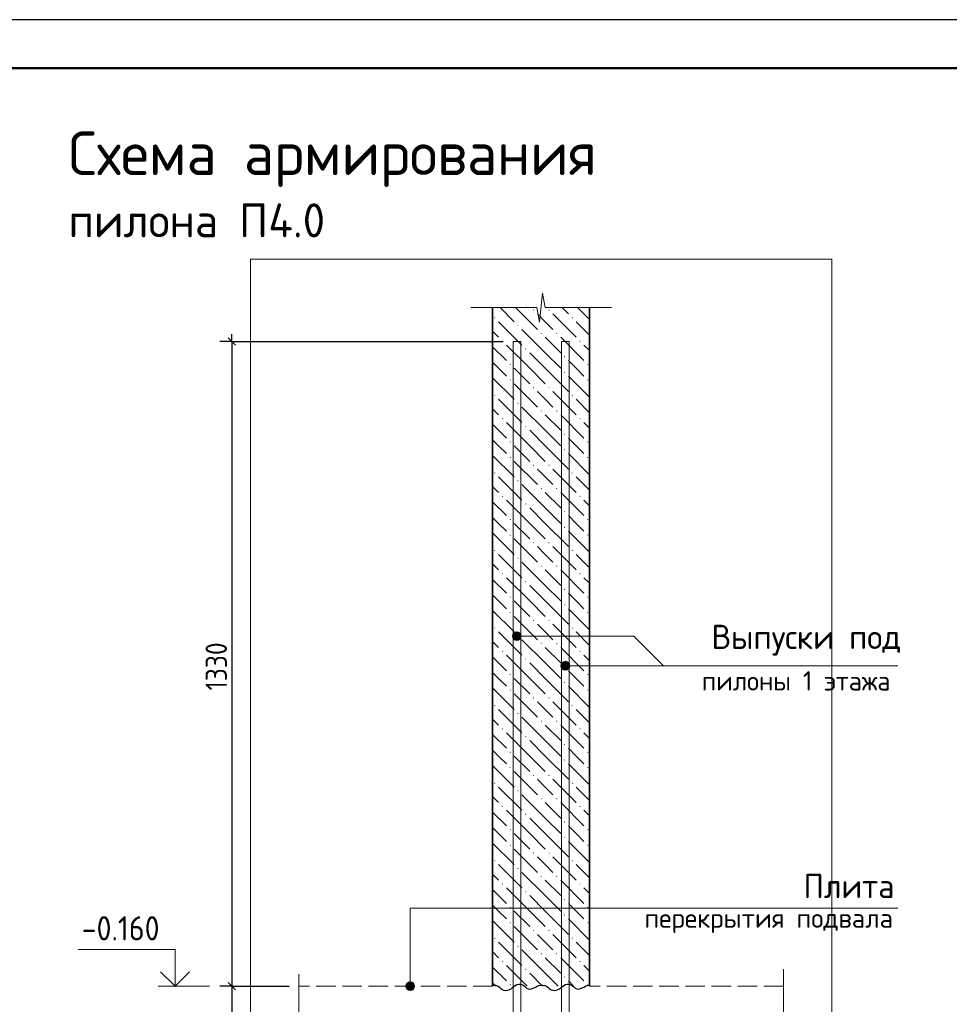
# Model space of a CAD drawing. Header units: millimetres. Extents: x 0 to 42000, y 0 to 29700.
# Tile 10 of 18: x 12227 to 21821, y 19543 to 29700. Entities that reach past the tile are written whole.
import ezdxf

# ---------------------------------------------------------------- set-up
doc = ezdxf.new("R2010")
doc.units = ezdxf.units.MM
doc.linetypes.add('______2', pattern=[270, 200, -70])
for name, color, linetype, lineweight in [('S1 Продольная арматура', 7, 'Continuous', 35), ('Standard', 7, 'Continuous', 25), ('ЖБ Перекрытие верхний уровень', 7, '______2', 25), ('ЖБ Пилон', 7, 'Continuous', 35), ('Заголовок чертежа', 7, 'Continuous', 25), ('Позиционная метка диаметр_ шаг', 7, 'Continuous', 13), ('Позиционная метка линия выноска', 7, 'Continuous', 13), ('Примечания', 7, 'Continuous', 13)]:
    doc.layers.add(name, color=color, linetype=linetype, lineweight=lineweight)
doc.styles.add('ISOCPEUR', font='txt')

msp = doc.modelspace()

# ---------------------------------------------------------------- hatches: boundary and pattern name
at = {"layer": 'ЖБ Пилон', "linetype": 'Continuous', "lineweight": 18, "transparency": 33554687}
for points in [[(17123, 26624), (17130, 26630), (17136, 26624), (17130, 26617)], [(17523, 26704), (17530, 26710), (17536, 26704), (17530, 26697)], [(17683, 26704), (17690, 26710), (17696, 26704), (17690, 26697)], [(17923, 26624), (17930, 26630), (17936, 26624), (17930, 26617)], [(17363, 26544), (17370, 26550), (17376, 26544), (17370, 26537)], [(17603, 26464), (17610, 26470), (17616, 26464), (17610, 26457)], [(17763, 26464), (17770, 26470), (17776, 26464), (17770, 26457)], [(17203, 26384), (17210, 26390), (17216, 26384), (17210, 26377)], [(17443, 26304), (17450, 26310), (17456, 26304), (17450, 26297)], [(18003, 26384), (18010, 26390), (18016, 26384), (18010, 26377)], [(17843, 26224), (17850, 26230), (17856, 26224), (17850, 26217)], [(17283, 26144), (17290, 26150), (17296, 26144), (17290, 26137)], [(18083, 26144), (18090, 26150), (18096, 26144), (18090, 26137)], [(17843, 26064), (17850, 26070), (17856, 26064), (17850, 26057)], [(17283, 25984), (17290, 25990), (17296, 25984), (17290, 25977)], [(17523, 25904), (17530, 25910), (17536, 25904), (17530, 25897)], [(17683, 25904), (17690, 25910), (17696, 25904), (17690, 25897)], [(18083, 25984), (18090, 25990), (18096, 25984), (18090, 25977)], [(17123, 25824), (17130, 25830), (17136, 25824), (17130, 25817)], [(17923, 25824), (17930, 25830), (17936, 25824), (17930, 25817)], [(17363, 25744), (17370, 25750), (17376, 25744), (17370, 25737)], [(17603, 25664), (17610, 25670), (17616, 25664), (17610, 25657)], [(17763, 25664), (17770, 25670), (17776, 25664), (17770, 25657)], [(17203, 25584), (17210, 25590), (17216, 25584), (17210, 25577)], [(17443, 25504), (17450, 25510), (17456, 25504), (17450, 25497)], [(18003, 25584), (18010, 25590), (18016, 25584), (18010, 25577)], [(17843, 25424), (17850, 25430), (17856, 25424), (17850, 25417)], [(17283, 25344), (17290, 25350), (17296, 25344), (17290, 25337)], [(18083, 25344), (18090, 25350), (18096, 25344), (18090, 25337)], [(17283, 25184), (17290, 25190), (17296, 25184), (17290, 25177)], [(17843, 25264), (17850, 25270), (17856, 25264), (17850, 25257)], [(18083, 25184), (18090, 25190), (18096, 25184), (18090, 25177)], [(17523, 25104), (17530, 25110), (17536, 25104), (17530, 25097)], [(17683, 25104), (17690, 25110), (17696, 25104), (17690, 25097)], [(17123, 25024), (17130, 25030), (17136, 25024), (17130, 25017)], [(17923, 25024), (17930, 25030), (17936, 25024), (17930, 25017)], [(17363, 24944), (17370, 24950), (17376, 24944), (17370, 24937)], [(17203, 24784), (17210, 24790), (17216, 24784), (17210, 24777)], [(17603, 24864), (17610, 24870), (17616, 24864), (17610, 24857)], [(17763, 24864), (17770, 24870), (17776, 24864), (17770, 24857)], [(18003, 24784), (18010, 24790), (18016, 24784), (18010, 24777)], [(17443, 24704), (17450, 24710), (17456, 24704), (17450, 24697)], [(17843, 24624), (17850, 24630), (17856, 24624), (17850, 24617)], [(17283, 24544), (17290, 24550), (17296, 24544), (17290, 24537)], [(18083, 24544), (18090, 24550), (18096, 24544), (18090, 24537)], [(17283, 24384), (17290, 24390), (17296, 24384), (17290, 24377)], [(17843, 24464), (17850, 24470), (17856, 24464), (17850, 24457)], [(18083, 24384), (18090, 24390), (18096, 24384), (18090, 24377)], [(17523, 24304), (17530, 24310), (17536, 24304), (17530, 24297)], [(17683, 24304), (17690, 24310), (17696, 24304), (17690, 24297)], [(17123, 24224), (17130, 24230), (17136, 24224), (17130, 24217)], [(17923, 24224), (17930, 24230), (17936, 24224), (17930, 24217)], [(17363, 24144), (17370, 24150), (17376, 24144), (17370, 24137)], [(17203, 23984), (17210, 23990), (17216, 23984), (17210, 23977)], [(17603, 24064), (17610, 24070), (17616, 24064), (17610, 24057)], [(17763, 24064), (17770, 24070), (17776, 24064), (17770, 24057)], [(18003, 23984), (18010, 23990), (18016, 23984), (18010, 23977)], [(17443, 23904), (17450, 23910), (17456, 23904), (17450, 23897)], [(17843, 23824), (17850, 23830), (17856, 23824), (17850, 23817)], [(17283, 23744), (17290, 23750), (17296, 23744), (17290, 23737)], [(17843, 23664), (17850, 23670), (17856, 23664), (17850, 23657)], [(18083, 23744), (18090, 23750), (18096, 23744), (18090, 23737)], [(17283, 23584), (17290, 23590), (17296, 23584), (17290, 23577)], [(18083, 23584), (18090, 23590), (18096, 23584), (18090, 23577)], [(17523, 23504), (17530, 23510), (17536, 23504), (17530, 23497)], [(17683, 23504), (17690, 23510), (17696, 23504), (17690, 23497)], [(17123, 23424), (17130, 23430), (17136, 23424), (17130, 23417)], [(17923, 23424), (17930, 23430), (17936, 23424), (17930, 23417)], [(17363, 23344), (17370, 23350), (17376, 23344), (17370, 23337)], [(17603, 23264), (17610, 23270), (17616, 23264), (17610, 23257)], [(17763, 23264), (17770, 23270), (17776, 23264), (17770, 23257)], [(17203, 23184), (17210, 23190), (17216, 23184), (17210, 23177)], [(18003, 23184), (18010, 23190), (18016, 23184), (18010, 23177)], [(17443, 23104), (17450, 23110), (17456, 23104), (17450, 23097)], [(17843, 23024), (17850, 23030), (17856, 23024), (17850, 23017)], [(17283, 22944), (17290, 22950), (17296, 22944), (17290, 22937)], [(17843, 22864), (17850, 22870), (17856, 22864), (17850, 22857)], [(18083, 22944), (18090, 22950), (18096, 22944), (18090, 22937)], [(17283, 22784), (17290, 22790), (17296, 22784), (17290, 22777)], [(18083, 22784), (18090, 22790), (18096, 22784), (18090, 22777)], [(17523, 22704), (17530, 22710), (17536, 22704), (17530, 22697)], [(17683, 22704), (17690, 22710), (17696, 22704), (17690, 22697)], [(17123, 22624), (17130, 22630), (17136, 22624), (17130, 22617)], [(17363, 22544), (17370, 22550), (17376, 22544), (17370, 22537)], [(17923, 22624), (17930, 22630), (17936, 22624), (17930, 22617)], [(17603, 22464), (17610, 22470), (17616, 22464), (17610, 22457)], [(17763, 22464), (17770, 22470), (17776, 22464), (17770, 22457)], [(17203, 22384), (17210, 22390), (17216, 22384), (17210, 22377)], [(18003, 22384), (18010, 22390), (18016, 22384), (18010, 22377)], [(17443, 22304), (17450, 22310), (17456, 22304), (17450, 22297)], [(17283, 22144), (17290, 22150), (17296, 22144), (17290, 22137)], [(17843, 22224), (17850, 22230), (17856, 22224), (17850, 22217)], [(18083, 22144), (18090, 22150), (18096, 22144), (18090, 22137)], [(17843, 22064), (17850, 22070), (17856, 22064), (17850, 22057)], [(17283, 21984), (17290, 21990), (17296, 21984), (17290, 21977)], [(18083, 21984), (18090, 21990), (18096, 21984), (18090, 21977)], [(17523, 21904), (17530, 21910), (17536, 21904), (17530, 21897)], [(17683, 21904), (17690, 21910), (17696, 21904), (17690, 21897)], [(17123, 21824), (17130, 21830), (17136, 21824), (17130, 21817)], [(17363, 21744), (17370, 21750), (17376, 21744), (17370, 21737)], [(17923, 21824), (17930, 21830), (17936, 21824), (17930, 21817)], [(17603, 21664), (17610, 21670), (17616, 21664), (17610, 21657)], [(17763, 21664), (17770, 21670), (17776, 21664), (17770, 21657)], [(17203, 21584), (17210, 21590), (17216, 21584), (17210, 21577)], [(18003, 21584), (18010, 21590), (18016, 21584), (18010, 21577)], [(17443, 21504), (17450, 21510), (17456, 21504), (17450, 21497)], [(17283, 21344), (17290, 21350), (17296, 21344), (17290, 21337)], [(17843, 21424), (17850, 21430), (17856, 21424), (17850, 21417)], [(18083, 21344), (18090, 21350), (18096, 21344), (18090, 21337)], [(17843, 21264), (17850, 21270), (17856, 21264), (17850, 21257)], [(17283, 21184), (17290, 21190), (17296, 21184), (17290, 21177)], [(18083, 21184), (18090, 21190), (18096, 21184), (18090, 21177)], [(17123, 21024), (17130, 21030), (17136, 21024), (17130, 21017)], [(17523, 21104), (17530, 21110), (17536, 21104), (17530, 21097)], [(17683, 21104), (17690, 21110), (17696, 21104), (17690, 21097)], [(17923, 21024), (17930, 21030), (17936, 21024), (17930, 21017)], [(17363, 20944), (17370, 20950), (17376, 20944), (17370, 20937)], [(17603, 20864), (17610, 20870), (17616, 20864), (17610, 20857)], [(17763, 20864), (17770, 20870), (17776, 20864), (17770, 20857)], [(17203, 20784), (17210, 20790), (17216, 20784), (17210, 20777)], [(18003, 20784), (18010, 20790), (18016, 20784), (18010, 20777)], [(17443, 20704), (17450, 20710), (17456, 20704), (17450, 20697)], [(17843, 20624), (17850, 20630), (17856, 20624), (17850, 20617)], [(17283, 20544), (17290, 20550), (17296, 20544), (17290, 20537)], [(18083, 20544), (18090, 20550), (18096, 20544), (18090, 20537)], [(17843, 20464), (17850, 20470), (17856, 20464), (17850, 20457)], [(17283, 20384), (17290, 20390), (17296, 20384), (17290, 20377)], [(18083, 20384), (18090, 20390), (18096, 20384), (18090, 20377)], [(17123, 20224), (17130, 20230), (17136, 20224), (17130, 20217)], [(17523, 20304), (17530, 20310), (17536, 20304), (17530, 20297)], [(17683, 20304), (17690, 20310), (17696, 20304), (17690, 20297)], [(17923, 20224), (17930, 20230), (17936, 20224), (17930, 20217)], [(17363, 20144), (17370, 20150), (17376, 20144), (17370, 20137)], [(17603, 20064), (17610, 20070), (17616, 20064), (17610, 20057)], [(17763, 20064), (17770, 20070), (17776, 20064), (17770, 20057)], [(17203, 19984), (17210, 19990), (17216, 19984), (17210, 19977)], [(17443, 19904), (17450, 19910), (17456, 19904), (17450, 19897)], [(18003, 19984), (18010, 19990), (18016, 19984), (18010, 19977)], [(17843, 19824), (17850, 19830), (17856, 19824), (17850, 19817)], [(17283, 19744), (17290, 19750), (17296, 19744), (17290, 19737)], [(18083, 19744), (18090, 19750), (18096, 19744), (18090, 19737)]]:
    msp.add_hatch(color=7, dxfattribs=at).paths.add_polyline_path(points, flags=16)
at = {"layer": 'Позиционная метка линия выноска', "linetype": 'Continuous', "lineweight": 13, "transparency": 33554687}
for points in [[(17319, 23318), (17319, 23363), (17313, 23340)], [(17319, 23363), (17335, 23301), (17335, 23379)], [(17319, 23363), (17319, 23318), (17335, 23301)], [(17335, 23379), (17358, 23295), (17358, 23385)], [(17335, 23379), (17335, 23301), (17358, 23295)], [(17358, 23385), (17358, 23295), (17380, 23301)], [(17358, 23385), (17380, 23301), (17380, 23379)], [(17380, 23379), (17380, 23301), (17396, 23318)], [(17380, 23379), (17396, 23318), (17396, 23363)], [(17396, 23363), (17396, 23318), (17403, 23340)], [(17819, 23014), (17819, 23059), (17813, 23036)], [(17819, 23059), (17835, 22998), (17835, 23075)], [(17819, 23059), (17819, 23014), (17835, 22998)], [(17835, 23075), (17858, 22991), (17858, 23081)], [(17835, 23075), (17835, 22998), (17858, 22991)], [(17858, 23081), (17858, 22991), (17880, 22998)], [(17858, 23081), (17880, 22998), (17880, 23075)], [(17880, 23075), (17880, 22998), (17896, 23014)], [(17880, 23075), (17896, 23014), (17896, 23059)], [(17896, 23059), (17896, 23014), (17903, 23036)], [(16213, 19730), (16303, 19730), (16297, 19753)], [(16213, 19730), (16297, 19753), (16220, 19753)], [(16220, 19708), (16303, 19730), (16213, 19730)], [(16220, 19753), (16297, 19753), (16281, 19769)], [(16220, 19753), (16281, 19769), (16236, 19769)], [(16220, 19708), (16297, 19708), (16303, 19730)], [(16236, 19691), (16297, 19708), (16220, 19708)], [(16236, 19769), (16281, 19769), (16258, 19775)], [(16236, 19691), (16281, 19691), (16297, 19708)], [(16281, 19691), (16236, 19691), (16258, 19685)]]:
    msp.add_hatch(color=7, dxfattribs=at).paths.add_polyline_path(points)

# ---------------------------------------------------------------- linework, layer by layer
at = {"layer": 'S1 Продольная арматура', "color": 7, "linetype": 'Continuous', "lineweight": 18, "transparency": 33554687}
for points in [[(17318, 5030), (17318, 26380), (17398, 26380), (17398, 5030), (17318, 5030)], [(17318, 5030), (17318, 26380), (17398, 26380), (17398, 5030), (17318, 5030)], [(17318, 5030), (17318, 26380), (17398, 26380), (17398, 5030), (17318, 5030)], [(17318, 5030), (17318, 26380), (17398, 26380), (17398, 5030), (17318, 5030)], [(17318, 5030), (17318, 26380), (17398, 26380), (17398, 5030), (17318, 5030)], [(17318, 5030), (17318, 26380), (17398, 26380), (17398, 5030), (17318, 5030)], [(17318, 5030), (17318, 26380), (17398, 26380), (17398, 5030), (17318, 5030)], [(17318, 5030), (17318, 26380), (17398, 26380), (17398, 5030), (17318, 5030)], [(17318, 5030), (17318, 26380), (17398, 26380), (17398, 5030), (17318, 5030)], [(17318, 5030), (17318, 26380), (17398, 26380), (17398, 5030), (17318, 5030)], [(17818, 5030), (17818, 26380), (17898, 26380), (17898, 5030), (17818, 5030)], [(17818, 5030), (17818, 26380), (17898, 26380), (17898, 5030), (17818, 5030)], [(17818, 5030), (17818, 26380), (17898, 26380), (17898, 5030), (17818, 5030)], [(17818, 5030), (17818, 26380), (17898, 26380), (17898, 5030), (17818, 5030)], [(17818, 5030), (17818, 26380), (17898, 26380), (17898, 5030), (17818, 5030)], [(17818, 5030), (17818, 26380), (17898, 26380), (17898, 5030), (17818, 5030)], [(17818, 5030), (17818, 26380), (17898, 26380), (17898, 5030), (17818, 5030)], [(17818, 5030), (17818, 26380), (17898, 26380), (17898, 5030), (17818, 5030)], [(17818, 5030), (17818, 26380), (17898, 26380), (17898, 5030), (17818, 5030)], [(17818, 5030), (17818, 26380), (17898, 26380), (17898, 5030), (17818, 5030)]]:
    msp.add_lwpolyline(points, dxfattribs=at)
at = {"layer": 'Standard', "color": 7, "linetype": 'Continuous', "lineweight": 25, "transparency": 33554687}
for p, q in [((14379, 26418), (14454, 26343)), ((14379, 19768), (14454, 19693))]:
    msp.add_line(p, q, dxfattribs=at)
at = {"layer": 'Standard', "color": 7, "linetype": 'Continuous', "lineweight": -3, "transparency": 33554687}
for p, q in [((14416, 26380), (14416, 26455)), ((14416, 26380), (14291, 26380)), ((14416, 26380), (14541, 26380)), ((14416, 26380), (17218, 26380)), ((14416, 19730), (14291, 19730)), ((14416, 19730), (14541, 19730)), ((14416, 19730), (15008, 19730)), ((14416, 19730), (14416, 18630))]:
    msp.add_line(p, q, dxfattribs=at)
at = {"layer": 'Standard', "color": 7, "linetype": 'Continuous', "lineweight": 13, "transparency": 33554687}
msp.add_line((14185, 19730), (13655, 19730), dxfattribs=at)
at = {"layer": 'Standard', "color": 7, "linetype": 'Continuous', "lineweight": 25, "transparency": 33554687}
msp.add_lwpolyline([(0, 0), (42000, 0), (42000, 29700), (0, 29700), (0, 0)], close=True, dxfattribs=at)
at = {"layer": 'Standard', "color": 7, "linetype": 'Continuous', "lineweight": 50, "transparency": 33554687}
msp.add_lwpolyline([(2000, 29200), (41500, 29200), (41500, 500), (2000, 500), (2000, 29200)], close=True, dxfattribs=at)
at = {"layer": 'Standard', "color": 7, "linetype": 'Continuous', "lineweight": 13, "transparency": 33554687}
for points in [[(23000, 29200), (2000, 29200), (2000, 500), (23000, 500), (23000, 29200)], [(13830, 19730), (13830, 20110), (12830, 20110)]]:
    msp.add_lwpolyline(points, dxfattribs=at)
at = {"layer": 'Standard', "color": 254, "linetype": 'Continuous', "lineweight": 13, "true_color": 0xc4c4ff, "transparency": 33554687}
msp.add_lwpolyline([(14608, 2089), (20608, 2089), (20608, 27230), (14608, 27230), (14608, 2089)], dxfattribs=at)
at = {"layer": 'Standard', "color": 7, "linetype": 'Continuous', "lineweight": -3, "transparency": 33554687}
msp.add_lwpolyline([(14416, 26380), (14416, 22700), (14416, 22700), (14416, 19730)], dxfattribs=at)
at = {"layer": 'Standard', "color": 7, "linetype": 'Continuous', "lineweight": 35, "transparency": 33554687}
msp.add_lwpolyline([(13978, 19879), (13830, 19730), (13681, 19879)], dxfattribs=at)
at = {"layer": 'ЖБ Перекрытие верхний уровень', "color": 7, "linetype": '______2', "lineweight": 18, "transparency": 33554687}
for p, q in [((17108, 19730), (15108, 19730)), ((20108, 19730), (18108, 19730))]:
    msp.add_line(p, q, dxfattribs=at)
at = {"layer": 'ЖБ Пилон', "color": 7, "linetype": 'Continuous', "lineweight": 35, "transparency": 33554687}
for p, q in [((17108, 26730), (17108, 19730)), ((18108, 19730), (18108, 26730))]:
    msp.add_line(p, q, dxfattribs=at)
at = {"layer": 'ЖБ Пилон', "color": 9, "linetype": 'Continuous', "lineweight": 18, "true_color": 0xc7c7c7, "transparency": 33554687}
for p, q in [((17184, 26730), (17330, 26584)), ((17344, 26730), (17570, 26504)), ((17824, 26730), (17890, 26664)), ((17984, 26730), (18108, 26606)), ((17650, 26584), (17570, 26664)), ((17730, 26664), (17970, 26424)), ((17170, 26584), (17410, 26344)), ((17730, 26504), (17650, 26584)), ((17970, 26584), (18108, 26446)), ((17108, 26486), (17170, 26424)), ((17650, 26264), (17410, 26504)), ((17650, 26424), (17810, 26264)), ((17810, 26424), (18050, 26184)), ((17108, 26326), (17250, 26184)), ((17490, 26104), (17250, 26344)), ((18108, 26286), (18050, 26344)), ((17490, 26264), (17650, 26104)), ((17650, 26264), (17810, 26104)), ((17170, 26104), (17108, 26166)), ((17250, 26024), (17170, 26104)), ((17330, 26104), (17490, 25944)), ((17490, 26104), (17650, 25944)), ((17650, 26104), (17890, 25864)), ((17970, 26104), (17890, 26184)), ((18050, 26024), (17970, 26104)), ((17108, 26006), (17330, 25784)), ((17890, 26024), (18108, 25806)), ((17330, 25944), (17570, 25704)), ((17650, 25784), (17570, 25864)), ((17730, 25864), (17970, 25624)), ((17170, 25784), (17410, 25544)), ((17650, 25464), (17410, 25704)), ((17730, 25704), (17650, 25784)), ((17970, 25784), (18108, 25646)), ((17108, 25686), (17170, 25624)), ((17650, 25624), (17810, 25464)), ((17810, 25624), (18050, 25384)), ((17108, 25526), (17250, 25384)), ((17490, 25304), (17250, 25544)), ((18108, 25486), (18050, 25544)), ((17490, 25464), (17650, 25304)), ((17650, 25464), (17810, 25304)), ((17170, 25304), (17108, 25366)), ((17250, 25224), (17170, 25304)), ((17330, 25304), (17490, 25144)), ((17490, 25304), (17650, 25144)), ((17650, 25304), (17890, 25064)), ((17970, 25304), (17890, 25384)), ((18050, 25224), (17970, 25304)), ((17108, 25206), (17330, 24984)), ((17890, 25224), (18108, 25006)), ((17330, 25144), (17570, 24904)), ((17650, 24984), (17570, 25064)), ((17730, 25064), (17970, 24824)), ((17108, 24886), (17170, 24824)), ((17170, 24984), (17410, 24744)), ((17650, 24664), (17410, 24904)), ((17730, 24904), (17650, 24984)), ((17970, 24984), (18108, 24846)), ((17650, 24824), (17810, 24664)), ((17810, 24824), (18050, 24584)), ((17108, 24726), (17250, 24584)), ((17490, 24504), (17250, 24744)), ((18108, 24686), (18050, 24744)), ((17490, 24664), (17650, 24504)), ((17650, 24664), (17810, 24504)), ((17970, 24504), (17890, 24584)), ((17170, 24504), (17108, 24566)), ((17250, 24424), (17170, 24504)), ((17330, 24504), (17490, 24344)), ((17490, 24504), (17650, 24344)), ((17650, 24504), (17890, 24264)), ((18050, 24424), (17970, 24504)), ((17108, 24406), (17330, 24184)), ((17890, 24424), (18108, 24206)), ((17330, 24344), (17570, 24104)), ((17170, 24184), (17410, 23944)), ((17650, 24184), (17570, 24264)), ((17730, 24104), (17650, 24184)), ((17730, 24264), (17970, 24024)), ((17970, 24184), (18108, 24046)), ((17108, 24086), (17170, 24024)), ((17650, 23864), (17410, 24104)), ((17650, 24024), (17810, 23864)), ((17810, 24024), (18050, 23784)), ((17108, 23926), (17250, 23784)), ((17490, 23704), (17250, 23944)), ((18108, 23886), (18050, 23944)), ((17490, 23864), (17650, 23704)), ((17650, 23864), (17810, 23704)), ((17970, 23704), (17890, 23784)), ((17170, 23704), (17108, 23766)), ((17250, 23624), (17170, 23704)), ((17330, 23704), (17490, 23544)), ((17490, 23704), (17650, 23544)), ((17650, 23704), (17890, 23464)), ((18050, 23624), (17970, 23704)), ((17108, 23606), (17330, 23384)), ((17890, 23624), (18108, 23406)), ((17330, 23544), (17570, 23304)), ((17650, 23384), (17570, 23464)), ((17730, 23464), (17970, 23224)), ((17170, 23384), (17410, 23144)), ((17730, 23304), (17650, 23384)), ((17970, 23384), (18108, 23246)), ((17108, 23286), (17170, 23224)), ((17650, 23064), (17410, 23304)), ((17650, 23224), (17810, 23064)), ((17810, 23224), (18050, 22984)), ((17108, 23126), (17250, 22984)), ((17490, 22904), (17250, 23144)), ((17490, 23064), (17650, 22904)), ((17650, 23064), (17810, 22904)), ((18108, 23086), (18050, 23144)), ((17170, 22904), (17108, 22966)), ((17970, 22904), (17890, 22984)), ((17250, 22824), (17170, 22904)), ((17330, 22904), (17490, 22744)), ((17490, 22904), (17650, 22744)), ((17650, 22904), (17890, 22664)), ((18050, 22824), (17970, 22904)), ((17108, 22806), (17330, 22584)), ((17890, 22824), (18108, 22606)), ((17330, 22744), (17570, 22504)), ((17650, 22584), (17570, 22664)), ((17730, 22664), (17970, 22424)), ((17170, 22584), (17410, 22344)), ((17730, 22504), (17650, 22584)), ((17970, 22584), (18108, 22446)), ((17108, 22486), (17170, 22424)), ((17650, 22264), (17410, 22504)), ((17650, 22424), (17810, 22264)), ((17810, 22424), (18050, 22184)), ((17108, 22326), (17250, 22184)), ((17490, 22104), (17250, 22344)), ((17490, 22264), (17650, 22104)), ((17650, 22264), (17810, 22104)), ((18108, 22286), (18050, 22344)), ((17170, 22104), (17108, 22166)), ((17970, 22104), (17890, 22184)), ((17250, 22024), (17170, 22104)), ((17330, 22104), (17490, 21944)), ((17490, 22104), (17650, 21944)), ((17650, 22104), (17890, 21864)), ((18050, 22024), (17970, 22104)), ((17108, 22006), (17330, 21784)), ((17330, 21944), (17570, 21704)), ((17890, 22024), (18108, 21806)), ((17650, 21784), (17570, 21864)), ((17730, 21864), (17970, 21624)), ((17170, 21784), (17410, 21544)), ((17730, 21704), (17650, 21784)), ((17970, 21784), (18108, 21646)), ((17108, 21686), (17170, 21624)), ((17650, 21464), (17410, 21704)), ((17490, 21304), (17250, 21544)), ((17650, 21624), (17810, 21464)), ((17810, 21624), (18050, 21384)), ((18108, 21486), (18050, 21544)), ((17108, 21526), (17250, 21384)), ((17490, 21464), (17650, 21304)), ((17650, 21464), (17810, 21304)), ((17170, 21304), (17108, 21366)), ((17970, 21304), (17890, 21384)), ((17250, 21224), (17170, 21304)), ((17330, 21304), (17490, 21144)), ((17490, 21304), (17650, 21144)), ((17650, 21304), (17890, 21064)), ((18050, 21224), (17970, 21304)), ((17108, 21206), (17330, 20984)), ((17330, 21144), (17570, 20904)), ((17890, 21224), (18108, 21006)), ((17650, 20984), (17570, 21064)), ((17730, 21064), (17970, 20824)), ((17170, 20984), (17410, 20744)), ((17730, 20904), (17650, 20984)), ((17970, 20984), (18108, 20846)), ((17108, 20886), (17170, 20824)), ((17650, 20664), (17410, 20904)), ((17650, 20824), (17810, 20664)), ((17810, 20824), (18050, 20584)), ((17108, 20726), (17250, 20584)), ((17490, 20504), (17250, 20744)), ((18108, 20686), (18050, 20744)), ((17490, 20664), (17650, 20504)), ((17650, 20664), (17810, 20504)), ((17170, 20504), (17108, 20566)), ((17970, 20504), (17890, 20584)), ((17250, 20424), (17170, 20504)), ((17330, 20504), (17490, 20344)), ((17490, 20504), (17650, 20344)), ((17650, 20504), (17890, 20264)), ((17890, 20424), (18108, 20206)), ((18050, 20424), (17970, 20504)), ((17108, 20406), (17330, 20184)), ((17330, 20344), (17570, 20104)), ((17650, 20184), (17570, 20264)), ((17730, 20264), (17970, 20024)), ((17170, 20184), (17410, 19944)), ((17730, 20104), (17650, 20184)), ((17970, 20184), (18108, 20046)), ((17108, 20086), (17170, 20024)), ((17650, 19864), (17410, 20104)), ((17650, 20024), (17810, 19864)), ((17810, 20024), (18050, 19784)), ((17108, 19926), (17250, 19784)), ((17464, 19730), (17250, 19944)), ((18108, 19886), (18050, 19944)), ((17490, 19864), (17624, 19730)), ((17650, 19864), (17784, 19730)), ((17144, 19730), (17108, 19766)), ((17944, 19730), (17890, 19784))]:
    msp.add_line(p, q, dxfattribs=at)
at = {"layer": 'Позиционная метка линия выноска', "color": 7, "linetype": 'Continuous', "lineweight": 13, "transparency": 33554687}
for p, q in [((17358, 23385), (17358, 23385)), ((17313, 23340), (17313, 23340)), ((17358, 23295), (17358, 23295)), ((17403, 23340), (17403, 23340)), ((17858, 23081), (17858, 23081)), ((17813, 23036), (17813, 23036)), ((17858, 22991), (17858, 22991)), ((17903, 23036), (17903, 23036)), ((16213, 19730), (16213, 19730)), ((16258, 19775), (16258, 19775)), ((16303, 19730), (16303, 19730)), ((16258, 19685), (16258, 19685))]:
    msp.add_line(p, q, dxfattribs=at)
for points in [[(17358, 23340), (18564, 23340), (18870, 23035)], [(17858, 23036), (18611, 23036), (21291, 23035)], [(16258, 19730), (16258, 20533), (21291, 20533)]]:
    msp.add_lwpolyline(points, dxfattribs=at)
for centre in [(17358, 23340), (17858, 23036), (16258, 19730)]:
    msp.add_circle(centre, 45, dxfattribs=at)
at = {"layer": 'Примечания', "color": 7, "linetype": 'Continuous', "lineweight": 13, "transparency": 33554687}
for p, q in [((17593, 26580), (17622, 26880)), ((17622, 26880), (17651, 26730)), ((16883, 26730), (17564, 26730)), ((17564, 26730), (17593, 26580)), ((17651, 26730), (18333, 26730)), ((18333, 26730), (18333, 26730)), ((15108, 19855), (15108, 19221)), ((20108, 19905), (20108, 19271))]:
    msp.add_line(p, q, dxfattribs=at)
at = {"layer": 'Примечания', "color": 7, "linetype": 'Continuous', "lineweight": 25, "transparency": 33554687}
msp.add_line((18108, 19739), (18108, 19739), dxfattribs=at)
for points in [[(17108, 19739), (17126, 19739), (17146, 19736), (17164, 19730), (17179, 19719), (17191, 19706), (17206, 19695), (17224, 19688), (17244, 19684), (17263, 19689), (17281, 19696), (17299, 19704), (17314, 19715), (17328, 19726), (17342, 19737), (17359, 19746), (17378, 19751), (17398, 19751), (17417, 19745), (17432, 19735), (17445, 19722), (17459, 19711), (17476, 19702), (17496, 19700), (17515, 19705), (17533, 19713), (17550, 19721), (17567, 19729), (17584, 19737), (17604, 19741), (17608, 19742)], [(17608, 19739), (17626, 19739), (17646, 19736), (17664, 19730), (17679, 19719), (17691, 19706), (17706, 19695), (17724, 19688), (17744, 19684), (17763, 19689), (17781, 19696), (17799, 19704), (17814, 19715), (17828, 19726), (17842, 19737), (17859, 19746), (17878, 19751), (17898, 19751), (17917, 19745), (17932, 19735), (17945, 19722), (17959, 19711), (17976, 19702), (17996, 19700), (18015, 19705), (18033, 19713), (18050, 19721), (18067, 19729), (18084, 19737), (18104, 19741), (18108, 19742)]]:
    msp.add_lwpolyline(points, dxfattribs=at)

# ---------------------------------------------------------------- texts
at = {"layer": 'Standard', "color": 7, "linetype": 'Continuous', "lineweight": 25, "transparency": 33554687, "insert": (14366, 22780), "char_height": 220, "width": 666.9, "attachment_point": 7, "rotation": 90, "style": 'ISOCPEUR'}
msp.add_mtext('\\W0.87;1330', dxfattribs=at)
at = {"layer": 'Standard', "color": 7, "linetype": 'Continuous', "lineweight": 25, "transparency": 33554687, "insert": (12867, 20202), "char_height": 250, "width": 1011.77, "attachment_point": 7, "style": 'ISOCPEUR'}
msp.add_mtext('\\W0.90;-0.160', dxfattribs=at)
at = {"layer": 'Заголовок чертежа', "color": 7, "linetype": 'Continuous', "lineweight": 50, "transparency": 33554687, "attachment_point": 7, "style": 'ISOCPEUR'}
for s, insert, char_height, width in [('\\W0.98;Схема армирования', (12730, 27975), 450, 5752.75), ('\\W0.97;пилона П4.0', (12730, 27455), 350, 2793.73)]:
    msp.add_mtext(s, dxfattribs=dict(at, insert=insert, char_height=char_height, width=width))
at = {"layer": 'Позиционная метка диаметр_ шаг', "color": 7, "linetype": 'Continuous', "lineweight": 25, "transparency": 33554687, "attachment_point": 7, "style": 'ISOCPEUR'}
for s, insert, char_height, width in [('\\W0.97;Выпуски под', (19366, 23140), 250, 2045.71), ('\\W0.96;пилоны 1 этажа', (19266, 22780), 200, 2115.26), ('\\W0.95;Плита', (20316, 20638), 250, 1093.33), ('\\W0.98;перекрытия подвала', (18674, 20278), 200, 2696.74)]:
    msp.add_mtext(s, dxfattribs=dict(at, insert=insert, char_height=char_height, width=width))

doc.saveas('drawing.dxf')
